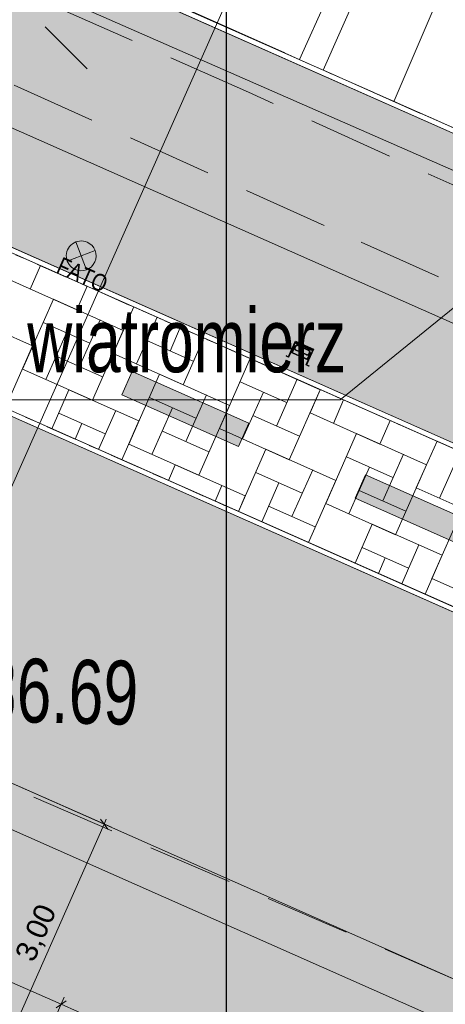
# Model space of a CAD drawing. Header units: metres. Extents: x -1013 to 1493497, y -5789518 to 1032.
# Tile 41 of 73: x 1.25 to 6.25, y 9.12 to 20.7. Entities that reach past the tile are written whole.
import ezdxf
from ezdxf.xclip import XClip

# ---------------------------------------------------------------- set-up
doc = ezdxf.new("R2010")
doc.units = ezdxf.units.M
doc.header["$MEASUREMENT"] = 0
doc.header["$XCLIPFRAME"] = 0
for name, pattern in [('2_BUBZ02', [1.75, 1.25, -0.5]), ('2_KTCR02', [1.5, 1, -0.5]), ('Kropki i Kreski', [0.72, 0.36, -0.18, 0, -0.18])]:
    doc.linetypes.add(name, pattern=pattern)
for name, color, linetype in [('130-Z Teren', 7, 'Continuous'), ('700-L Mapa 1_100 dwg', 7, 'Continuous'), ('711-L Wymiary opisy', 7, 'Continuous')]:
    doc.layers.add(name, color=color, linetype=linetype)
for name, color, linetype, lineweight in [('130-Z Teren1', 7, 'Continuous', 13), ('130-Z Teren114', 113, 'Continuous', 25), ('130-Z Teren21', 37, 'Continuous', 5), ('130-Z Teren252', 70, 'Continuous', 13), ('130-Z Teren69', 41, 'Continuous', 13), ('130-Z Teren93', 254, 'Continuous', 13), ('310-W Oświetlenie1', 7, 'Continuous', 13), ('310-W Oświetlenie85', 1, 'Continuous', 25), ('450-K Belki21', 37, 'Continuous', 5), ('450-K Belki69', 41, 'Continuous', 13), ('703-L Płaszczyzny podejścia 2D3', 152, 'Continuous', 30), ('711-L Wymiary opisy1', 7, 'Continuous', 13), ('711-L Wymiary opisy85', 1, 'Continuous', 25), ('720-L Oznakowanie lądowiska1', 7, 'Continuous', 13), ('720-L Oznakowanie lądowiska253', 2, 'Continuous', 13), ('720-L Oznakowanie lądowiska91', 255, 'Continuous', 13), ('810-G Ogólne2', 4, 'Continuous', 20), ('ex_02_DXF_MZ_500_4_BUBZ_D_L_17', 9, 'Continuous', 18), ('ex_02_DXF_MZ_500_4_KTCR_D_L_17', 9, 'Continuous', 18), ('ex_02_DXF_MZ_500_4_RTPW_T_17', 9, 'Continuous', 18), ('ex_02_DXF_MZ_500_4_SUPE_D_L_31', 9, 'Continuous', 18), ('ex_02_DXF_MZ_500_4_SUSM_D_T_07', 9, 'Continuous', 18), ('ex_02_DXF_MZ_500_4_SUUI_E_T_37', 9, 'Continuous', 18)]:
    doc.layers.add(name, color=color, linetype=linetype, lineweight=lineweight)
doc.styles.add('STYL_AUTOMATYCZNY_2', font='arial.ttf')
doc.styles.add('STYL_AUTOMATYCZNY_3', font='ARIALN.TTF')
doc.styles.add('STYL_AUTOMATYCZNY_4', font='arial.ttf', dxfattribs={"width": 0.7})
doc.dimstyles.new('STYL_AUTOMATYCZNY__1', dxfattribs={"dimtxt": 0.25, "dimasz": 0.095, "dimexe": 0.18, "dimexo": 0.3, "dimgap": 0, "dimtad": 1, "dimzin": 0, "dimdsep": 46, "dimtxsty": 'STYL_AUTOMATYCZNY_2', "dimblk": 'ARROWHEAD_2', "dimblk1": 'ARROWHEAD_2', "dimblk2": 'ARROWHEAD_2', "dimcen": 0.09, "dimclrd": 7, "dimclre": 7, "dimclrt": 1, "dimazin": 0, "dimtfac": 1, "dimtdec": 4, "dimtmove": 0, "dimatfit": 3, "dimfxl": 1, "dimtolj": 1, "dimtzin": 0, "dimarcsym": 0})
doc.dimstyles.new('STYL_AUTOMATYCZNY__2', dxfattribs={"dimtxt": 0.35, "dimasz": 0.095, "dimexe": 0.18, "dimexo": 0.3, "dimgap": 0, "dimtad": 1, "dimzin": 0, "dimdsep": 46, "dimtxsty": 'STYL_AUTOMATYCZNY_2', "dimblk": 'ARROWHEAD_2', "dimblk1": 'ARROWHEAD_2', "dimblk2": 'ARROWHEAD_2', "dimcen": 0.09, "dimclrd": 7, "dimclre": 7, "dimclrt": 1, "dimazin": 0, "dimtfac": 1, "dimtdec": 4, "dimtmove": 0, "dimatfit": 3, "dimfxl": 1, "dimtolj": 1, "dimtzin": 0, "dimarcsym": 0})

# ---------------------------------------------------------------- blocks, each defined once
blk = doc.blocks.new('*X1')
at = {"layer": '130-Z Teren93', "color": 254, "linetype": 'Continuous', "lineweight": 13}
for p, q in [((1.372, 17.528), (1.494, 17.803)), ((1.494, 17.803), (2.042, 17.56)), ((1.921, 17.285), (1.098, 17.65)), ((2.042, 17.56), (1.921, 17.285)), ((1.647, 17.407), (1.282, 16.584)), ((1.647, 17.407), (2.469, 17.042)), ((2.591, 17.317), (2.348, 16.768)), ((3.139, 17.074), (2.591, 17.317)), ((0.581, 17.223), (1.403, 16.858)), ((2.195, 17.164), (1.952, 16.615)), ((2.622, 16.647), (2.865, 17.195)), ((2.074, 16.89), (1.525, 17.133)), ((2.469, 17.042), (2.105, 16.219)), ((3.139, 17.074), (3.018, 16.799)), ((1.556, 16.463), (1.799, 17.011)), ((2.744, 16.921), (3.292, 16.678)), ((3.414, 16.952), (3.171, 16.403)), ((4.237, 16.587), (3.414, 16.952)), ((1.403, 16.858), (1.079, 16.127)), ((1.678, 16.737), (2.226, 16.494)), ((3.171, 16.403), (2.348, 16.768)), ((3.962, 16.709), (3.598, 15.886)), ((3.962, 16.709), (4.785, 16.344)), ((2.105, 16.219), (1.282, 16.584)), ((2.896, 16.525), (2.532, 15.702)), ((2.896, 16.525), (3.719, 16.16)), ((4.511, 16.466), (4.268, 15.917)), ((1.83, 16.341), (1.628, 15.884)), ((1.83, 16.341), (2.653, 15.976)), ((4.389, 16.192), (3.841, 16.435)), ((4.785, 16.344), (4.42, 15.521)), ((4.785, 16.344), (4.664, 16.07)), ((3.323, 16.008), (2.775, 16.251)), ((3.445, 16.282), (3.202, 15.733)), ((3.872, 15.765), (4.115, 16.313)), ((4.938, 15.948), (5.059, 16.223)), ((5.059, 16.223), (5.608, 15.98)), ((2.379, 16.098), (2.176, 15.641)), ((2.806, 15.581), (3.049, 16.129)), ((3.719, 16.16), (3.355, 15.338)), ((2.257, 15.824), (1.709, 16.067)), ((3.993, 16.039), (4.542, 15.796)), ((5.486, 15.705), (4.664, 16.07)), ((1.902, 15.762), (1.983, 15.945)), ((2.653, 15.976), (2.451, 15.519)), ((4.42, 15.521), (3.598, 15.886)), ((5.608, 15.98), (5.486, 15.705)), ((2.928, 15.855), (3.476, 15.612)), ((5.212, 15.827), (4.848, 15.004)), ((5.212, 15.827), (6.035, 15.462)), ((3.355, 15.338), (2.532, 15.702)), ((4.146, 15.643), (3.822, 14.912)), ((4.146, 15.643), (4.969, 15.278)), ((6.157, 15.737), (5.913, 15.188)), ((6.705, 15.494), (6.157, 15.737)), ((5.639, 15.31), (5.091, 15.553)), ((5.761, 15.584), (5.518, 15.035)), ((6.188, 15.067), (6.431, 15.615)), ((3.08, 15.459), (2.999, 15.276)), ((3.08, 15.459), (3.903, 15.094)), ((5.122, 14.883), (5.365, 15.431)), ((6.035, 15.462), (5.67, 14.639)), ((4.573, 15.126), (4.025, 15.369)), ((4.695, 15.4), (4.452, 14.851)), ((3.629, 15.216), (3.548, 15.033)), ((4.096, 14.79), (4.299, 15.247)), ((4.969, 15.278), (4.645, 14.547)), ((6.736, 14.823), (5.913, 15.188)), ((3.903, 15.094), (3.822, 14.912)), ((5.243, 15.157), (5.792, 14.914)), ((4.177, 14.973), (4.726, 14.73)), ((5.67, 14.639), (4.848, 15.004)), ((6.462, 14.945), (6.097, 14.122)), ((5.396, 14.761), (5.194, 14.304)), ((5.396, 14.761), (6.219, 14.396)), ((5.823, 14.244), (5.275, 14.487)), ((5.945, 14.518), (5.742, 14.061)), ((5.468, 14.182), (5.549, 14.365)), ((6.219, 14.396), (6.016, 13.939)), ((6.92, 13.758), (6.097, 14.122))]:
    blk.add_line(p, q, dxfattribs=at)
blk = doc.blocks.new('*D6')
at = {"layer": '711-L Wymiary opisy1', "color": 7, "linetype": 'Continuous', "lineweight": 13}
for p, q in [((-4.674, 24.638), (-3.921, 26.336)), ((-3.901, 26.293), (-4.018, 26.208)), ((-4.015, 26.275), (-3.959, 26.25)), ((-3.959, 26.25), (26.485, 12.759)), ((25.771, 11.146), (26.523, 12.845)), ((26.427, 12.717), (26.544, 12.802)), ((26.485, 12.759), (26.541, 12.735))]:
    blk.add_line(p, q, dxfattribs=at)
at = {"layer": '711-L Wymiary opisy85', "color": 1, "lineweight": 25, "insert": (10.891, 19.724), "char_height": 0.25, "attachment_point": 7, "rotation": 336.1008, "style": 'STYL_AUTOMATYCZNY_2'}
blk.add_mtext('\\A1;{\\pql;\\fArial|b0|i0|c238|p0;\\W1.000000;33,30}', dxfattribs=at)
blk = doc.blocks.new('ARROWHEAD_2')
at = {"color": 0, "linetype": 'Continuous', "lineweight": 0}
for p, q in [((0, 0), (-1, 0)), ((-0.38, -0.66), (0.38, 0.66))]:
    blk.add_line(p, q, dxfattribs=at)
blk = doc.blocks.new('*D9')
at = {"layer": '711-L Wymiary opisy1', "color": 7, "linetype": 'Continuous', "lineweight": 13}
for p, q in [((-4.12, 25.888), (-1.02, 24.515)), ((-2.948, 20.165), (-0.982, 24.601)), ((-0.962, 24.557), (-1.079, 24.472)), ((-1.02, 24.515), (23.226, 13.771)), ((21.298, 9.421), (23.264, 13.857)), ((23.284, 13.813), (23.168, 13.728)), ((23.226, 13.771), (26.325, 12.398))]:
    blk.add_line(p, q, dxfattribs=at)
at = {"layer": '711-L Wymiary opisy85', "color": 1, "lineweight": 25, "insert": (10.731, 19.362), "char_height": 0.25, "attachment_point": 7, "rotation": 336.1008, "style": 'STYL_AUTOMATYCZNY_2'}
blk.add_mtext('\\A1;{\\pql;\\fArial|b0|i0|c238|p0;\\W1.000000;26,52}', dxfattribs=at)
blk = doc.blocks.new('*D11')
at = {"layer": '711-L Wymiary opisy1', "color": 7, "linetype": 'Continuous', "lineweight": 13}
for p, q in [((-4.674, 24.638), (-4.242, 25.612)), ((-4.222, 25.569), (-4.338, 25.484)), ((-4.336, 25.551), (-4.28, 25.527)), ((-4.28, 25.527), (4.085, 21.82)), ((4.144, 21.862), (4.027, 21.777))]:
    blk.add_line(p, q, dxfattribs=at)
at = {"layer": '711-L Wymiary opisy85', "color": 1, "lineweight": 25, "insert": (-0.382, 23.854), "char_height": 0.25, "attachment_point": 7, "rotation": 336.1008, "style": 'STYL_AUTOMATYCZNY_2'}
blk.add_mtext('\\A1;{\\pql;\\fArial|b0|i0|c238|p0;\\W1.000000;9,15}', dxfattribs=at)
blk = doc.blocks.new('*D12')
at = {"layer": '711-L Wymiary opisy1', "color": 7, "linetype": 'Continuous', "lineweight": 13}
for p, q in [((-4.28, 25.527), (4.085, 21.82)), ((-0.015, 12.565), (4.123, 21.905)), ((4.144, 21.862), (4.027, 21.777)), ((4.085, 21.82), (17.799, 15.743)), ((13.698, 6.488), (17.837, 15.828)), ((17.858, 15.785), (17.741, 15.7)), ((17.799, 15.743), (26.165, 12.036))]:
    blk.add_line(p, q, dxfattribs=at)
at = {"layer": '711-L Wymiary opisy85', "color": 1, "lineweight": 25, "insert": (10.57, 19.001), "char_height": 0.25, "attachment_point": 7, "rotation": 336.1008, "style": 'STYL_AUTOMATYCZNY_2'}
blk.add_mtext('\\A1;{\\pql;\\fArial|b0|i0|c238|p0;\\W1.000000;15,00}', dxfattribs=at)
blk = doc.blocks.new('*D27')
at = {"layer": '711-L Wymiary opisy1', "color": 7, "linetype": 'Continuous', "lineweight": 13}
for p, q in [((1.737, 9.116), (-1.005, 10.331)), ((1.775, 9.201), (0.297, 5.864)), ((1.679, 9.073), (1.796, 9.158)), ((4.48, 7.9), (1.737, 9.116)), ((4.518, 7.986), (4.255, 7.392)), ((4.422, 7.858), (4.538, 7.943))]:
    blk.add_line(p, q, dxfattribs=at)
at = {"layer": '711-L Wymiary opisy85', "color": 1, "lineweight": 25, "insert": (2.824, 8.689), "char_height": 0.25, "attachment_point": 7, "rotation": 336.1008, "style": 'STYL_AUTOMATYCZNY_2'}
blk.add_mtext('\\A1;{\\pql;\\fArial|b0|i0|c238|p0;\\W1.000000;3,00}', dxfattribs=at)
blk = doc.blocks.new('*D28')
at = {"layer": '711-L Wymiary opisy1', "color": 7, "linetype": 'Continuous', "lineweight": 13}
for p, q in [((-0.259, 12.017), (-1.043, 10.245)), ((-0.947, 10.374), (-1.064, 10.289)), ((-1.005, 10.331), (-1.061, 10.356)), ((1.737, 9.116), (-1.005, 10.331)), ((1.679, 9.073), (1.796, 9.158))]:
    blk.add_line(p, q, dxfattribs=at)
at = {"layer": '711-L Wymiary opisy85', "color": 1, "lineweight": 25, "insert": (0.081, 9.904), "char_height": 0.25, "attachment_point": 7, "rotation": 336.1008, "style": 'STYL_AUTOMATYCZNY_2'}
blk.add_mtext('\\A1;{\\pql;\\fArial|b0|i0|c238|p0;\\W1.000000;3,00}', dxfattribs=at)
blk = doc.blocks.new('*D29')
at = {"layer": '711-L Wymiary opisy1', "color": 7, "linetype": 'Continuous', "lineweight": 13}
for p, q in [((0.137, 12.169), (2.33, 11.198)), ((2.244, 11.236), (1.029, 8.493)), ((2.287, 11.177), (2.202, 11.294)), ((2.269, 11.292), (2.244, 11.236)), ((1.029, 8.493), (-0.187, 5.75)), ((0.943, 8.531), (3.859, 7.239)), ((1.071, 8.435), (0.986, 8.551))]:
    blk.add_line(p, q, dxfattribs=at)
at = {"layer": '711-L Wymiary opisy85', "color": 1, "lineweight": 25, "insert": (1.456, 9.579), "char_height": 0.25, "attachment_point": 7, "rotation": 66.1008, "style": 'STYL_AUTOMATYCZNY_2'}
blk.add_mtext('\\A1;{\\pql;\\fArial|b0|i0|c238|p0;\\W1.000000;3,00}', dxfattribs=at)
blk = doc.blocks.new('*D47')
at = {"layer": '711-L Wymiary opisy1', "color": 7, "linetype": 'Continuous', "lineweight": 13}
for p, q in [((0.137, 12.169), (2.33, 11.198)), ((2.244, 11.236), (1.029, 8.493)), ((2.287, 11.177), (2.202, 11.294)), ((2.269, 11.292), (2.244, 11.236)), ((1.071, 8.435), (0.986, 8.551))]:
    blk.add_line(p, q, dxfattribs=at)
at = {"layer": '711-L Wymiary opisy85', "color": 1, "lineweight": 25, "insert": (1.456, 9.579), "char_height": 0.25, "attachment_point": 7, "rotation": 66.1008, "style": 'STYL_AUTOMATYCZNY_2'}
blk.add_mtext('\\A1;{\\pql;\\fArial|b0|i0|c238|p0;\\W1.000000;3,00}', dxfattribs=at)
blk = doc.blocks.new('*D48')
at = {"layer": '711-L Wymiary opisy1', "color": 7, "linetype": 'Continuous', "lineweight": 13}
for p, q in [((2.244, 11.236), (1.029, 8.493)), ((1.029, 8.493), (-0.187, 5.75)), ((0.943, 8.531), (3.859, 7.239)), ((1.071, 8.435), (0.986, 8.551)), ((-0.144, 5.692), (-0.229, 5.808)), ((-0.272, 5.788), (-0.099, 5.711))]:
    blk.add_line(p, q, dxfattribs=at)
at = {"layer": '711-L Wymiary opisy85', "color": 1, "lineweight": 25, "insert": (0.24, 6.837), "char_height": 0.25, "attachment_point": 7, "rotation": 66.1008, "style": 'STYL_AUTOMATYCZNY_2'}
blk.add_mtext('\\A1;{\\pql;\\fArial|b0|i0|c238|p0;\\W1.000000;3,00}', dxfattribs=at)
blk = doc.blocks.new('*D58')
at = {"layer": '711-L Wymiary opisy1', "color": 7, "linetype": 'Continuous', "lineweight": 13}
for p, q in [((-1.816, 20.844), (-2.561, 19.162)), ((-1.795, 20.801), (-1.912, 20.716)), ((-1.854, 20.758), (-1.91, 20.783)), ((21.003, 10.63), (-1.854, 20.758)), ((21.041, 10.716), (20.295, 9.034)), ((20.944, 10.588), (21.061, 10.673)), ((21.059, 10.605), (21.003, 10.63))]:
    blk.add_line(p, q, dxfattribs=at)
at = {"layer": '711-L Wymiary opisy85', "color": 1, "lineweight": 25, "insert": (9.054, 16.002), "char_height": 0.35, "attachment_point": 7, "rotation": 336.1008, "style": 'STYL_AUTOMATYCZNY_2'}
blk.add_mtext('\\A1;{\\pql;\\fArial|b0|i0|c238|p0;\\W1.000000;25,00}', dxfattribs=at)
blk = doc.blocks.new('Rysunek_1_4', base_point=(-51.91, -72.413))
at = {"layer": 'ex_02_DXF_MZ_500_4_BUBZ_D_L_17', "color": 9, "linetype": '2_BUBZ02', "lineweight": 18}
blk.add_line((-9.558, 26.527), (30.427, 8.666), dxfattribs=at)
at = {"layer": 'ex_02_DXF_MZ_500_4_BUBZ_D_L_17', "color": 9, "linetype": 'Continuous', "lineweight": 18}
for p, q in [((4.541, 20.226), (5.48, 22.328)), ((5.652, 19.74), (6.238, 21.107))]:
    blk.add_line(p, q, dxfattribs=at)
at = {"layer": 'ex_02_DXF_MZ_500_4_KTCR_D_L_17', "color": 9, "linetype": '2_KTCR02', "lineweight": 18}
for p, q in [((3.942, 19.842), (-8.99, 25.584)), ((-8.381, 24.253), (5.263, 18.08)), ((20.622, 12.273), (3.942, 19.842)), ((5.263, 18.08), (28.122, 7.801)), ((0.041, 12.149), (13.604, 6.274))]:
    blk.add_line(p, q, dxfattribs=at)
at = {"layer": 'ex_02_DXF_MZ_500_4_SUPE_D_L_31', "color": 9, "linetype": 'Continuous', "lineweight": 18}
blk.add_line((0.807, 21.356), (10.176, 17.241), dxfattribs=at)
at = {"layer": 'ex_02_DXF_MZ_500_4_SUSM_D_T_07', "color": 9, "linetype": 'Continuous', "lineweight": 18}
blk.add_line((1.549, 20.613), (2.044, 20.118), dxfattribs=at)
at = {"layer": 'ex_02_DXF_MZ_500_4_SUUI_E_T_37', "color": 9, "linetype": 'Continuous', "lineweight": 18}
for p in [(12.083, 21.965), (0.324, 16.226)]:
    blk.add_line(p, (5.019, 16.226), dxfattribs=at)
at = {"layer": 'ex_02_DXF_MZ_500_4_RTPW_T_17', "color": 9, "linetype": 'Continuous', "lineweight": 18, "insert": (0.8, 12.434), "char_height": 0.75, "attachment_point": 7, "rotation": 358.683, "style": 'STYL_AUTOMATYCZNY_4'}
blk.add_mtext('\\A1;{\\pql;\\fArial|b0|i0|c238|p0;\\W0.700000;86.69}', dxfattribs=at)
at = {"layer": 'ex_02_DXF_MZ_500_4_SUUI_E_T_37', "color": 9, "linetype": 'Continuous', "lineweight": 18, "insert": (1.339, 16.539), "char_height": 0.75, "attachment_point": 7, "style": 'STYL_AUTOMATYCZNY_4'}
blk.add_mtext('\\A1;{\\pql;\\fArial|b0|i0|c238|p0;\\W0.700000;wiatromierz}', dxfattribs=at)

msp = doc.modelspace()

# ---------------------------------------------------------------- hatches: boundary and pattern name
at = {"layer": '130-Z Teren114', "linetype": 'Continuous', "lineweight": 25}
h = msp.add_hatch(dxfattribs=at)
h.set_pattern_fill('trawa_0001', color=113, style=0, pattern_type=2)
h.set_pattern_definition([(66.1008, (9.5559, 15.6522), (-0.548556, 0.243077), [0.086603, -0.259808]), (66.101, (9.90033, 15.689), (-0.548556, 0.243077), [0.086603, -0.259808]), (6.1008, (9.5559, 15.6522), (-0.063767, 0.596602), [0.086603, -0.259808]), (6.101, (9.6962, 15.9689), (-0.063767, 0.596602), [0.086603, -0.259808]), (126.1008, (9.5559, 15.6522), (0.484789, 0.353525), [0.086603, -0.259808]), (126.101, (9.6962, 15.9689), (0.484789, 0.353525), [0.086603, -0.259808])])
h.paths.add_polyline_path([(-3.0696, 19.8905), (21.1766, 9.1465), (25.5699, 10.8413), (-4.765, 24.2841)])
at = {"layer": '130-Z Teren252', "linetype": 'Continuous', "lineweight": 13}
h = msp.add_hatch(dxfattribs=at)
h.set_pattern_fill('trawa_0001', color=70, style=0, pattern_type=2)
h.set_pattern_definition([(66.101, (7.53024, 11.0809), (-0.548556, 0.243077), [0.086603, -0.259808]), (66.101, (7.8747, 11.1177), (-0.548556, 0.243077), [0.086603, -0.259808]), (6.101, (7.53024, 11.0809), (-0.063767, 0.596602), [0.086603, -0.259808]), (6.101, (7.6706, 11.3976), (-0.063767, 0.596602), [0.086603, -0.259808]), (126.101, (7.53024, 11.0809), (0.48479, 0.353525), [0.086603, -0.259808]), (126.101, (7.6706, 11.3976), (0.48479, 0.353525), [0.086603, -0.259808])])
h.paths.add_polyline_path([(-0.137, 12.2908), (13.5769, 6.2139), (18.7753, 8.2199), (-2.1429, 17.4892)])
at = {"layer": '130-Z Teren93', "linetype": 'Continuous', "lineweight": 13}
h = msp.add_hatch(dxfattribs=at)
h.set_pattern_fill('Beton_zbrojony_0001', color=254, style=0, pattern_type=2)
h.set_pattern_definition([(21.1008, (3.68152, 2.3954), (-0.0936026, 0.2425666), []), (21.1008, (3.63472, 2.5167), (-0.0936026, 0.2425666), [0.195, -0.065])])
h.paths.add_polyline_path([(-0.137, 12.2908), (-3.1754, 5.4339), (-6.2139, -1.4231), (7.5, -7.5), (10.5385, -0.6431), (13.5769, 6.2139)])
at = {"layer": '720-L Oznakowanie lądowiska253', "linetype": 'Continuous', "lineweight": 13}
msp.add_hatch(color=2, dxfattribs=at).paths.add_polyline_path([(-3.1754, 5.4339), (-2.7183, 5.2313), (0.1176, 11.6311), (12.9172, 5.9593), (10.0813, -0.4405), (10.5385, -0.6431), (13.5769, 6.2139), (-0.137, 12.2908)])
at = {"layer": '720-L Oznakowanie lądowiska91', "linetype": 'Continuous', "lineweight": 13}
for points in [[(3.9458, 15.9506), (2.5744, 16.5582), (2.4528, 16.284), (3.8242, 15.6763)], [(6.6885, 14.7352), (5.3172, 15.3429), (5.1956, 15.0686), (6.567, 14.4609)]]:
    msp.add_hatch(color=8, dxfattribs=at).paths.add_polyline_path(points)

# ---------------------------------------------------------------- linework, layer by layer
at = {"layer": '130-Z Teren1', "color": 7, "linetype": 'Continuous', "lineweight": 13, "flags": 128}
for points in [[(-3.0696, 19.8905), (-4.765, 24.2841), (25.5699, 10.8413), (21.1766, 9.1465)], [(-2.1735, 17.5684), (18.8545, 8.2504), (21.0974, 9.1159), (-3.039, 19.8113)], [(-0.137, 12.2908), (-2.1429, 17.4892), (18.7753, 8.2199), (13.5769, 6.2139)], [(-0.137, 12.2908), (-3.1754, 5.4339), (-6.2139, -1.4231), (7.5, -7.5), (10.5385, -0.6431), (13.5769, 6.2139)]]:
    msp.add_lwpolyline(points, close=True, dxfattribs=at)
at = {"layer": '130-Z Teren1', "color": 7, "linetype": 'Continuous', "lineweight": 13}
msp.add_lwpolyline([(4.8186, 20.103), (6.034, 22.8458)], dxfattribs=at)
at = {"layer": '130-Z Teren21', "color": 37, "linetype": 'Continuous', "lineweight": 5}
for p, q in [((-3.0696, 19.8905), (21.1766, 9.1465)), ((-3.039, 19.8113), (21.0974, 9.1159)), ((-2.1735, 17.5684), (18.8545, 8.2504)), ((-2.1429, 17.4892), (18.7753, 8.2199))]:
    msp.add_line(p, q, dxfattribs=at)
at = {"layer": '130-Z Teren69', "color": 41, "linetype": 'Kropki i Kreski', "lineweight": 13}
for p, q in [((-3.039, 19.8113), (21.0974, 9.1159)), ((-2.1735, 17.5684), (18.8545, 8.2504))]:
    msp.add_line(p, q, dxfattribs=at)
at = {"layer": '310-W Oświetlenie1', "color": 7, "linetype": 'Continuous', "lineweight": 13}
for p, q in [((1.9108, 18.0814), (2.0368, 17.7549)), ((2.1371, 17.9812), (1.8106, 17.8552))]:
    msp.add_line(p, q, dxfattribs=at)
at = {"layer": '310-W Oświetlenie1', "color": 7, "linetype": 'Continuous', "lineweight": 13, "flags": 128}
msp.add_lwpolyline([(1.9029, 17.7582, -1), (2.0447, 18.0782, -1)], format="xyb", close=True, dxfattribs=at)
at = {"layer": '310-W Oświetlenie85', "color": 1, "linetype": 'Continuous', "lineweight": 25}
for p, q in [((4.4346, 16.7847), (4.4914, 16.9129)), ((4.4914, 16.9129), (4.7035, 16.8189)), ((4.487, 16.8927), (4.4398, 16.7862)), ((4.4478, 16.7789), (4.4844, 16.8616)), ((4.4875, 16.8603), (4.4522, 16.7807)), ((4.478, 16.8369), (4.4888, 16.8612)), ((4.4852, 16.8337), (4.478, 16.8369)), ((4.6953, 16.8004), (4.4832, 16.8944)), ((4.4844, 16.8616), (4.4875, 16.8603)), ((4.496, 16.858), (4.4852, 16.8337)), ((4.4977, 16.8572), (4.4869, 16.8329)), ((4.6994, 16.8097), (4.4873, 16.9036)), ((4.4888, 16.8612), (4.496, 16.858)), ((4.4938, 16.8114), (4.5434, 16.7894)), ((4.4946, 16.8131), (4.561, 16.7837)), ((4.584, 16.8354), (4.5175, 16.8649)), ((4.5847, 16.8372), (4.5183, 16.8666)), ((4.584, 16.8354), (4.6504, 16.806)), ((4.5847, 16.8372), (4.6512, 16.8077)), ((4.6915, 16.8021), (4.6443, 16.6956)), ((4.7035, 16.8189), (4.6467, 16.6907)), ((4.3818, 16.7408), (4.383, 16.7436)), ((4.4124, 16.7273), (4.3818, 16.7408)), ((4.383, 16.7436), (4.4109, 16.7312)), ((4.4109, 16.7312), (4.4346, 16.7847)), ((4.4373, 16.7835), (4.4124, 16.7273)), ((4.6467, 16.6907), (4.4346, 16.7847)), ((4.4346, 16.7847), (4.4373, 16.7835)), ((4.4398, 16.7862), (4.4492, 16.7821)), ((4.4522, 16.7807), (4.5421, 16.7409)), ((4.6319, 16.7011), (4.5421, 16.7409)), ((4.5446, 16.7863), (4.5427, 16.7821)), ((4.5427, 16.7821), (4.5574, 16.7755)), ((4.5446, 16.7863), (4.5446, 16.7863)), ((4.5722, 16.769), (4.5574, 16.7755)), ((4.6275, 16.7542), (4.561, 16.7837)), ((4.574, 16.7733), (4.5722, 16.769)), ((4.574, 16.7733), (4.574, 16.7733)), ((4.6267, 16.7525), (4.5771, 16.7745)), ((4.6191, 16.6357), (4.644, 16.6919)), ((4.6467, 16.6907), (4.623, 16.6372)), ((4.6672, 16.7807), (4.6319, 16.7011)), ((4.6335, 16.6965), (4.6702, 16.7793)), ((4.6443, 16.6956), (4.635, 16.6997)), ((4.644, 16.6919), (4.6467, 16.6907)), ((4.6581, 16.7862), (4.6473, 16.7619)), ((4.6598, 16.7854), (4.649, 16.7611)), ((4.649, 16.7611), (4.6562, 16.7579)), ((4.6562, 16.7579), (4.667, 16.7822)), ((4.667, 16.7822), (4.6598, 16.7854)), ((4.6702, 16.7793), (4.6672, 16.7807)), ((4.6497, 16.6221), (4.6191, 16.6357)), ((4.623, 16.6372), (4.6509, 16.6249)), ((4.6509, 16.6249), (4.6497, 16.6221))]:
    msp.add_line(p, q, dxfattribs=at)
for centre, radius, start, end in [((4.5006, 16.8268), 0.0169, 156.10077, 246.10077), ((4.5006, 16.8268), 0.015, 156.10077, 246.10077), ((4.5114, 16.8512), 0.0169, 66.10084, 156.10084), ((4.5114, 16.8512), 0.015, 66.10084, 156.10084), ((4.6443, 16.7923), 0.015, 336.10077, 66.10077), ((4.6443, 16.7923), 0.0169, 336.10077, 66.10077), ((4.5424, 16.7873), 0.00234, 336.10077, 66.10077), ((4.5762, 16.7723), 0.00234, 66.10084, 156.10084), ((4.6336, 16.7679), 0.0169, 246.10084, 336.10084), ((4.6336, 16.7679), 0.015, 246.10084, 336.10084)]:
    msp.add_arc(centre, radius, start, end, dxfattribs=at)
for p in [(4.4938, 16.8114), (4.4946, 16.8131), (4.496, 16.858), (4.4977, 16.8572), (4.6267, 16.7525), (4.6275, 16.7542), (4.6581, 16.7862), (4.6598, 16.7854)]:
    msp.add_point(p, dxfattribs=at)
at = {"layer": '450-K Belki21', "color": 37, "linetype": 'Continuous', "lineweight": 5}
for p, q in [((25.6491, 10.8719), (-4.7955, 24.3632)), ((25.5699, 10.8413), (-4.765, 24.2841))]:
    msp.add_line(p, q, dxfattribs=at)
at = {"layer": '450-K Belki69', "color": 41, "linetype": 'Kropki i Kreski', "lineweight": 13}
msp.add_line((25.6491, 10.8719), (-4.7955, 24.3632), dxfattribs=at)
at = {"layer": '703-L Płaszczyzny podejścia 2D3', "color": 152, "linetype": 'Continuous', "lineweight": 30}
msp.add_line((3.6815, 2.3954), (3.6815, 1031.9544), dxfattribs=at)
msp.add_circle((8.2273, 10.355), 1021.6593, dxfattribs=at)
at = {"layer": '720-L Oznakowanie lądowiska1', "color": 7, "linetype": 'Continuous', "lineweight": 13, "flags": 128}
for points in [[(3.9458, 15.9506), (3.8242, 15.6763), (2.4528, 16.284), (2.5744, 16.5582)], [(6.6885, 14.7352), (6.567, 14.4609), (5.1956, 15.0686), (5.3172, 15.3429)], [(-3.1754, 5.4339), (-2.7183, 5.2313), (0.1176, 11.6311), (12.9172, 5.9593), (10.0813, -0.4405), (10.5385, -0.6431), (13.5769, 6.2139), (-0.137, 12.2908)]]:
    msp.add_lwpolyline(points, close=True, dxfattribs=at)
at = {"layer": '810-G Ogólne2', "color": 4, "linetype": 'Continuous', "lineweight": 20}
msp.add_lwpolyline([(-18.2863, -6.0816), (-4.7955, 24.3632), (25.6493, 10.8724), (12.1585, -19.5724)], close=True, dxfattribs=at)

# ---------------------------------------------------------------- block references
at = {"layer": '130-Z Teren', "color": 7, "lineweight": 13}
msp.add_blockref('*X1', (0, 0), dxfattribs=at)
at = {"layer": '700-L Mapa 1_100 dwg', "color": 52, "linetype": 'Continuous', "lineweight": 25}
ref = msp.add_blockref('Rysunek_1_4', (-51.9097, -72.4133), dxfattribs=at)
XClip(ref).set_block_clipping_path([(-454.4097296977, -337.82710067), (350.5902703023, 193.0005136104)])

# ---------------------------------------------------------------- texts
at = {"layer": '310-W Oświetlenie1', "color": 7, "lineweight": 13, "insert": (2.267, 17.5708), "char_height": 0.2, "attachment_point": 6, "rotation": 336.10081, "style": 'STYL_AUTOMATYCZNY_3'}
msp.add_mtext('\\A1;{\\pqr;\\fArial Narrow|b0|i0|c238|p0;\\W1.000000;FATO}', dxfattribs=at)

# ---------------------------------------------------------------- dimensions: what is measured, and where the dimension line sits
at = {"layer": '711-L Wymiary opisy', "color": 7, "linetype": 'Continuous', "lineweight": 13}
for base, p1, p2, angle, dimstyle, picture, middle, turn in [((26.4855, 12.7594), (-4.7955, 24.3632), (25.6491, 10.8719), 336.10081, 'STYL_AUTOMATYCZNY__1', '*D6', (11.3246, 19.6689), 336.10081), ((23.2258, 13.771), (-3.0696, 19.8905), (21.1766, 9.1465), 336.10081, 'STYL_AUTOMATYCZNY__1', '*D9', (11.1643, 19.3071), 336.10081), ((4.0855, 21.8196), (-4.7955, 24.3632), (-0.137, 12.2908), 336.10081, 'STYL_AUTOMATYCZNY__1', '*D11', (-0.0355, 23.8372), 336.10081), ((17.7994, 15.7427), (-0.137, 12.2908), (13.5769, 6.2139), 336.10081, 'STYL_AUTOMATYCZNY__1', '*D12', (11.004, 18.9453), 336.10081), ((-1.8537, 20.7584), (20.1739, 8.7596), (-2.6826, 18.8878), 156.10081, 'STYL_AUTOMATYCZNY__2', '*D58', (9.6607, 15.9241), 336.10081), ((-1.0054, 10.3311), (0.175, 5.5899), (-0.137, 12.2908), 156.10081, 'STYL_AUTOMATYCZNY__1', '*D28', (0.4278, 9.8874), 336.10081), ((1.0289, 8.4929), (-0.137, 12.2908), (4.1332, 7.1173), 246.10081, 'STYL_AUTOMATYCZNY__1', '*D29', (1.4725, 9.926), 66.10081), ((1.0289, 8.4929), (-0.137, 12.2908), (4.1332, 7.1173), 246.10081, 'STYL_AUTOMATYCZNY__1', '*D47', (1.4725, 9.926), 66.10081), ((-0.1865, 5.7501), (4.1332, 7.1173), (0.175, 5.5899), 246.10081, 'STYL_AUTOMATYCZNY__1', '*D48', (0.2571, 7.1832), 66.10081), ((1.7374, 9.1157), (4.1332, 7.1173), (0.175, 5.5899), 156.10081, 'STYL_AUTOMATYCZNY__1', '*D27', (3.1705, 8.6721), 336.10081)]:
    dim = msp.add_linear_dim(base=base, p1=p1, p2=p2, angle=angle, dimstyle=dimstyle, dxfattribs=at)
    dim.commit()
    dim.dimension.update_dxf_attribs({"geometry": picture, "text_midpoint": middle, "dimtype": 160, "text_rotation": turn})

doc.saveas('drawing.dxf')
